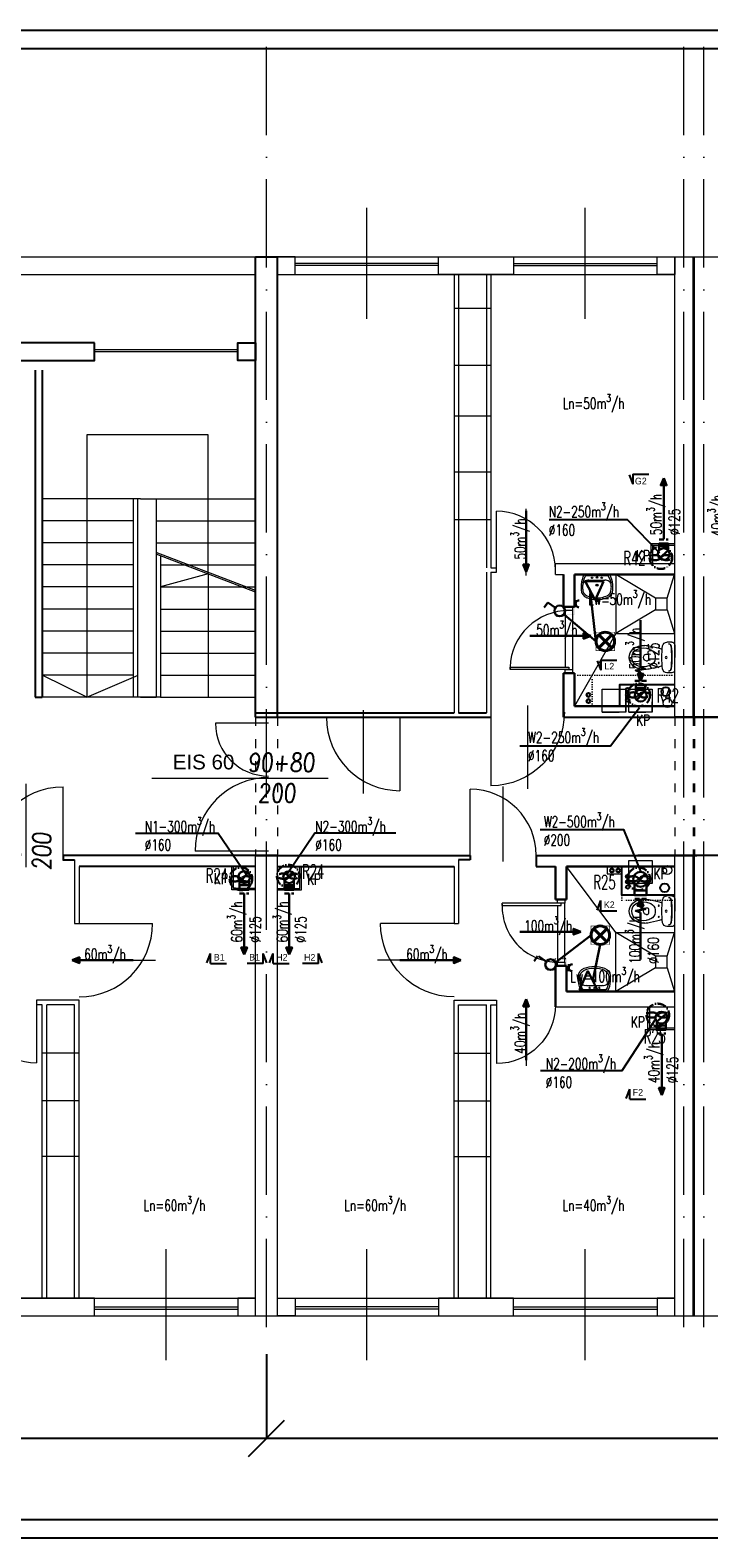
# Model space of a CAD drawing. Header units: millimetres. Extents: x -6513 to 30474, y -6915 to 65597.
# Tile 153 of 256: x -263 to 660, y 18756 to 20806. Entities that reach past the tile are written whole.
import ezdxf
from ezdxf.enums import TextEntityAlignment as Align

# ---------------------------------------------------------------- set-up
doc = ezdxf.new("R2010")
doc.units = ezdxf.units.MM
for name, pattern in [('ACAD_ISO03W100', [30, 12, -18]), ('ACAD_ISO10W100', [18, 12, -3, 0, -3]), ('DASHED', [19.05, 12.7, -6.35]), ('DOT', [6.35, 0, -6.35])]:
    doc.linetypes.add(name, pattern=pattern)
doc.layers.get('0').update_dxf_attribs({"color": 8})
for name, color, linetype in [('A200_General07', 8, 'Continuous'), ('A200_General08', 8, 'Continuous'), ('A270_text04', 8, 'Continuous'), ('DB_inst_pomocn', 8, 'Continuous'), ('DB_WM_nawiew-opis', 8, 'Continuous'), ('DB_WM_wywies-opis', 8, 'Continuous')]:
    doc.layers.add(name, color=color, linetype=linetype)
for name, color, linetype, lineweight in [('A_cienka', 8, 'Continuous', 5), ('A_linia przekroj', 8, 'Continuous', 25), ('A_opisy', 8, 'Continuous', 13), ('A_osie', 8, 'ACAD_ISO10W100', 5), ('A_przerywana', 8, 'ACAD_ISO03W100', 5), ('A_widok', 8, 'Continuous', 13), ('cieńkie', 8, 'Continuous', 9), ('DB-WM-nawiew-opis', 8, 'Continuous', 25), ('DB-WM-nawiew-opis-odnośnik', 8, 'Continuous', 30), ('DB-WM-wywiew-opis', 8, 'Continuous', 25), ('DB-WM-wywiew-opis-odnośnik', 8, 'Continuous', 30), ('DB_WM_nawiew', 8, 'Continuous', 30), ('DB_WM_wywiew', 8, 'Continuous', 30), ('DB_WM_ścianka nowa', 8, 'Continuous', 25), ('E_gniazda wtykowe', 1, 'Continuous', 30), ('E_oświetlenie', 1, 'Continuous', 30), ('E_technologia', 1, 'ACAD_ISO10W100', 30), ('noew ściany archwig', 8, 'Continuous', 9), ('R-TABELKA', 8, 'Continuous', 25), ('snitarne archwig nowe', 8, 'Continuous', 9), ('Stolarka ARCHWIG', 8, 'Continuous', 5), ('widokowe ARCHWIG', 8, 'Continuous', 5), ('wyburzenia', 8, 'DOT', 20), ('Ściany ARCHWIG', 8, 'Continuous', 30)]:
    doc.layers.add(name, color=color, linetype=linetype, lineweight=lineweight)
doc.styles.add('BRH', font='txt')
doc.styles.add('ROMANSS', font='romans.shx', dxfattribs={"width": 0.8, "oblique": 5})
doc.styles.add('SIMPLEXD', font='SIMPLEX.SHX', dxfattribs={"width": 0.6})
doc.styles.get("Standard").update_dxf_attribs({"font": 'txt.shx', "width": 0.9})
doc.styles.add('tabelka', font='ARIAL.TTF')

# ---------------------------------------------------------------- blocks, each defined once
blk = doc.blocks.new('drzwi schem')
at = {"color": 252, "ltscale": 10}
blk.add_line((0.5, -0.093), (0.5, 1.04), dxfattribs=at)
at = {"color": 252}
blk.add_line((0, 0), (0, 1), dxfattribs=at)
blk.add_arc((0, 0), 1, 0, 90, dxfattribs=at)
blk = doc.blocks.new('klop oli 2')
at = {"layer": 'snitarne archwig nowe', "color": 252}
for p, q in [((3.8, 20.9), (10.5, 20.9)), ((0, 17.2), (0, 0)), ((0, -17.2), (0, 0)), ((3.8, 0), (3.8, 1)), ((3.8, 0), (3.8, -1)), ((38.9, 4.5), (37, 4.5)), ((38.9, -4.5), (37, -4.5)), ((3.8, -20.9), (10.5, -20.9))]:
    blk.add_line(p, q, dxfattribs=at)
for centre, radius in [((11.5, 0), 1.27), ((11.5, 0), 1.27), ((21.6, 7.5), 0.706), ((21.6, -7.5), 0.706)]:
    blk.add_circle(centre, radius, dxfattribs=at)
for centre, radius, start, end in [((3.8, 17.2), 3.76, 90, 180), ((10.5, 14.9), 6.02, 6.7931, 90), ((144.9, 0), 141.2, 173.7281, 180), ((144.9, 0), 141.2, 180, 186.2719), ((144.9, 0), 140.5, 173.6694, 180), ((144.9, 0), 140.5, 180, 186.3306), ((8.4, 15), 3.76, 90, 173.7281), ((9, 15.1), 3.76, 100.2428, 173.7859), ((-114.7, 0), 132.1, 0, 6.7931), ((-114.7, 0), 132.1, 353.2069, 0), ((80, -215.2), 235.3, 101.5744, 105.544), ((43.3, 0), 16.9, 173.7581, 180), ((43.3, 0), 16.9, 180, 186.2419), ((37.3, 0.7), 10.9, 117.4027, 173.7581), ((43.1, -10.6), 23.5, 101.6195, 117.4027), ((44.8, -39.8), 56.5, 94.3794, 102.2907), ((63.6, 0), 28.2, 173.3508, 180), ((63.6, 0), 28.2, 180, 186.6492), ((37, 3.1), 1.41, 90, 173.3508), ((42.4, -7.4), 20.3, 60.8839, 101.6195), ((38.9, 1.7), 2.82, 36.8699, 90), ((41.4, -8), 24.5, 51.2869, 92.3028), ((36.6, 0), 5.65, 0, 36.8699), ((36.6, 0), 5.65, 323.1301, 0), ((46.6, 0), 11.8, 0, 60.8839), ((46.6, 0), 11.8, 299.1161, 0), ((46.6, 0), 15.1, 0, 47.5638), ((46.6, 0), 15.1, 312.4362, 0), ((3.8, -17.2), 3.76, 180, 270), ((8.4, -15), 3.76, 186.2719, 270), ((9, -15.1), 3.76, 186.2141, 259.7572), ((10.5, -14.9), 6.02, 270, 353.2069), ((80, 215.2), 235.3, 254.456, 258.4256), ((37.3, -0.7), 10.9, 186.2419, 242.5973), ((43.1, 10.6), 23.5, 242.5973, 258.3805), ((44.8, 39.8), 56.5, 257.7093, 265.6206), ((37, -3.1), 1.41, 186.6492, 270), ((42.4, 7.4), 20.3, 258.3805, 299.1161), ((38.9, -1.7), 2.82, 270, 323.1301), ((41.4, 8), 24.5, 267.6972, 308.7131)]:
    blk.add_arc(centre, radius, start, end, dxfattribs=at)
blk = doc.blocks.new('umywalka oli2')
at = {"layer": 'snitarne archwig nowe', "color": 252}
for p, q in [((20.9, 21.6), (13.7, 21.6)), ((0, 17.6), (0, 0)), ((0, 0), (0, -17.6)), ((2, 15.4), (2, 0)), ((2, 0), (2, -15.4)), ((7.9, 0), (7.9, 10.8)), ((7.9, -10.8), (7.9, 0)), ((13.7, -21.6), (20.9, -21.6))]:
    blk.add_line(p, q, dxfattribs=at)
for centre, radius in [((4.1, 0), 1.11), ((4.5, 6.6), 0.994), ((14.5, 0), 1.48), ((14.5, 0), 0.946), ((4.5, -6.6), 0.994)]:
    blk.add_circle(centre, radius, dxfattribs=at)
for centre, radius, start, end in [((15.6, -9.9), 31.5, 93.3155, 119.5931), ((20.2, 9.5), 12.2, 20.9395, 86.4287), ((14.2, -1.1), 20.5, 88.5847, 126.5008), ((15.3, 12), 7.48, 91.7023, 188.8292), ((17.3, -1.9), 21.5, 82.9063, 97.0937), ((20.4, 10.2), 9.2, 23.1986, 92.7468), ((-1.2, 0), 33.1, 360, 24.6987), ((-1.2, 0), 33.1, 335.3013, 0), ((-3.2, 0), 37.4, 360, 21.6896), ((-3.2, 0), 37.4, 338.3104, 0), ((15.6, 9.9), 31.5, 240.4069, 266.6845), ((14.2, 1.1), 20.5, 233.4992, 271.4153), ((15.3, -12), 7.48, 171.1708, 268.2977), ((17.3, 1.9), 21.5, 262.9063, 277.0937), ((20.4, -10.2), 9.2, 267.2532, 336.8014), ((20.2, -9.5), 12.2, 273.5713, 339.0605)]:
    blk.add_arc(centre, radius, start, end, dxfattribs=at)
blk = doc.blocks.new('A$C2355049C')
at = {"layer": 'DB-WM-nawiew-opis-odnośnik'}
h = blk.add_hatch(color=256, dxfattribs=at)
h.paths.add_polyline_path([(0, -9.8), (3.9, -9.8), (0, 0)])
h.paths.add_polyline_path([(0, 0), (-3.9, -9.8), (0, -9.8)])
at = {"layer": 'DB-WM-nawiew-opis-odnośnik', "flags": 128}
for points in [[(0, 0), (-3.9, -9.8), (0, -9.8)], [(0, -82.9), (0, 0)], [(0, 0), (3.9, -9.8), (0, -9.8)]]:
    blk.add_lwpolyline(points, dxfattribs=at)
blk = doc.blocks.new('A$C620C4C60')
at = {"layer": 'DB-WM-wywiew-opis-odnośnik'}
h = blk.add_hatch(color=256, dxfattribs=at)
h.paths.add_polyline_path([(0, 0), (9.8, 3.9), (9.8, 0)])
h.paths.add_polyline_path([(9.8, 0), (9.8, -3.9), (0, 0)])
at = {"layer": 'DB-WM-wywiew-opis-odnośnik', "flags": 128}
for points in [[(0, 0), (9.8, 3.9), (9.8, 0)], [(0, 0), (12.1, 0)], [(0, 0), (9.8, -3.9), (9.8, 0)], [(12.1, 0), (14.4, -6.5), (16.6, 6.4), (18.9, 0)], [(18.9, 0), (82.9, 0)]]:
    blk.add_lwpolyline(points, dxfattribs=at)
blk = doc.blocks.new('Sect Mk right')
at = {"layer": 'A200_General07', "color": 1}
for p, q in [((0, 6.01), (0, -0.21)), ((0, 6.01), (3.92, 6.01)), ((0.29, 7.48), (3.92, 6.01))]:
    blk.add_line(p, q, dxfattribs=at)
at = {"layer": 'A270_text04', "color": 0, "style": 'BRH'}
blk.add_attdef('-', text='', height=4.51, dxfattribs=at).set_placement((1.77, 1.49), align=Align.MIDDLE)
blk = doc.blocks.new('gw1')
at = {"layer": 'E_gniazda wtykowe'}
for p, q in [((99083.8, 55833.1), (99083.8, 55845.4)), ((99083.8, 55839.3), (99080.1, 55839.3))]:
    blk.add_line(p, q, dxfattribs=at)
blk.add_arc((99089.8, 55839), 6.04, 87.7958, 267.7958, dxfattribs=at)
blk = doc.blocks.new('raster')
at = {"layer": 'E_oświetlenie', "lineweight": 40}
for p, q in [((-21.2, 21.2), (21.2, -21.2)), ((21.2, 21.2), (-21.2, -21.2))]:
    blk.add_line(p, q, dxfattribs=at)
at = {"layer": 'E_oświetlenie', "const_width": 2}
blk.add_lwpolyline([(-30, -30), (30, -30), (30, 30), (-30, 30)], close=True, dxfattribs=at)
at = {"layer": 'E_oświetlenie', "lineweight": 40}
blk.add_circle((0, 0), 30, dxfattribs=at)

msp = doc.modelspace()

# ---------------------------------------------------------------- linework, layer by layer
at = {"layer": 'A_cienka', "ltscale": 10}
for p, q in [((195.054, 20413.178), (195.054, 20563.975)), ((492.054, 20413.178), (492.054, 20563.975)), ((-77.946, 18997.178), (-77.946, 19147.975)), ((195.054, 18997.178), (195.054, 19147.975)), ((492.054, 18997.178), (492.054, 19147.975))]:
    msp.add_line(p, q, dxfattribs=at)
at = {"layer": 'A_cienka'}
for p, q in [((-2776.446, 20497.577), (2360.554, 20497.577)), ((-2776.446, 20497.577), (4647.554, 20497.577)), ((292.554, 20488.577), (97.554, 20488.577)), ((292.554, 20485.577), (97.554, 20485.577)), ((394.554, 20488.577), (589.554, 20488.577)), ((394.554, 20485.577), (589.554, 20485.577)), ((-496.446, 20473.577), (43.554, 20473.577)), ((73.554, 20473.577), (613.554, 20473.577)), ((638.554, 20473.577), (640.554, 20473.577)), ((313.554, 20427.698), (363.554, 20427.698)), ((-175.446, 20371.577), (19.554, 20371.577)), ((-175.446, 20368.577), (19.554, 20368.577)), ((313.554, 20350.208), (363.554, 20350.208)), ((313.554, 20281.172), (363.554, 20281.172)), ((313.554, 20205.091), (363.554, 20205.091)), ((313.554, 20140.281), (363.554, 20140.281)), ((-196.446, 19414.872), (-246.446, 19414.872)), ((313.554, 19414.872), (363.554, 19414.872)), ((-196.446, 19350.063), (-246.446, 19350.063)), ((313.554, 19350.063), (363.554, 19350.063)), ((-196.446, 19273.982), (-246.446, 19273.982)), ((313.554, 19273.982), (363.554, 19273.982)), ((-496.446, 19081.577), (43.554, 19081.577)), ((-175.446, 19069.577), (19.554, 19069.577)), ((-175.446, 19066.577), (19.554, 19066.577)), ((73.554, 19081.577), (613.554, 19081.577)), ((292.554, 19069.577), (97.554, 19069.577)), ((292.554, 19066.577), (97.554, 19066.577)), ((394.554, 19069.577), (589.554, 19069.577)), ((394.554, 19066.577), (589.554, 19066.577)), ((638.554, 19081.577), (640.554, 19081.577)), ((-2776.446, 19057.577), (2360.554, 19057.577)), ((-2776.446, 19057.577), (7544.554, 19057.577))]:
    msp.add_line(p, q, dxfattribs=at)
at = {"layer": 'A_linia przekroj'}
for p, q in [((43.554, 19871.577), (43.554, 20497.577)), ((43.554, 20497.577), (73.554, 20497.577)), ((73.554, 19871.577), (73.554, 20497.577)), ((-255.868, 20343.31), (-255.868, 19898.577)), ((-246.446, 20343.31), (-246.446, 19898.577)), ((73.554, 19871.577), (73.554, 20198.194)), ((-255.868, 19898.577), (-246.446, 19898.577)), ((43.554, 19877.577), (313.554, 19877.577)), ((43.554, 19871.577), (363.554, 19871.577)), ((319.554, 19877.577), (357.554, 19877.577)), ((462.554, 19871.577), (821.994, 19871.577)), ((853.768, 19871.577), (613.554, 19871.577)), ((73.554, 19683.577), (-218.232, 19683.577)), ((-218.232, 19683.577), (-218.232, 19677.577)), ((43.554, 19683.577), (335.339, 19683.577)), ((335.339, 19683.577), (335.339, 19677.577)), ((425.339, 19683.577), (643.554, 19683.577)), ((425.339, 19683.577), (425.339, 19668.577)), ((853.768, 19683.577), (613.554, 19683.577)), ((-218.232, 19677.577), (-202.446, 19677.577)), ((43.554, 19668.577), (-196.446, 19668.577)), ((73.554, 19668.577), (313.554, 19668.577)), ((335.339, 19677.577), (319.554, 19677.577)), ((425.339, 19668.577), (451.554, 19668.577))]:
    msp.add_line(p, q, dxfattribs=at)
for points in [[(-175.446, 20380.577), (-277.446, 20380.577), (-277.446, 20356.577), (-175.446, 20356.577)], [(43.554, 20356.577), (19.554, 20356.577), (19.554, 20380.577), (43.554, 20380.577)]]:
    msp.add_lwpolyline(points, close=True, dxfattribs=at)
at = {"layer": 'A_osie', "ltscale": 10}
for p, q in [((58.554, 19042.134), (58.554, 20794.193)), ((626.035, 19042.134), (626.035, 20794.193)), ((653.115, 19042.134), (653.115, 20794.193))]:
    msp.add_line(p, q, dxfattribs=at)
at = {"layer": 'A_przerywana', "linetype": 'ByBlock'}
for p, q in [((581.054, 20107.577), (581.054, 20080.577)), ((581.054, 20107.577), (613.554, 20107.577)), ((583.554, 20105.577), (583.554, 20080.577)), ((583.554, 20105.577), (613.554, 20105.577)), ((11.205, 19636.684), (11.205, 19668.684)), ((13.705, 19638.684), (13.705, 19668.684)), ((103.705, 19638.684), (103.705, 19668.684)), ((106.205, 19636.684), (106.205, 19668.684)), ((43.705, 19636.684), (11.205, 19636.684)), ((43.705, 19638.684), (13.705, 19638.684)), ((73.705, 19638.684), (103.705, 19638.684)), ((73.705, 19636.684), (106.205, 19636.684)), ((577.054, 19446.577), (577.054, 19477.577)), ((579.554, 19448.577), (579.554, 19477.577)), ((613.554, 19446.577), (577.054, 19446.577)), ((613.554, 19448.577), (579.554, 19448.577))]:
    msp.add_line(p, q, dxfattribs=at)
at = {"layer": 'A_przerywana'}
for p, q in [((43.554, 19871.577), (43.554, 19683.577)), ((73.554, 19871.577), (73.554, 19683.577)), ((613.554, 19871.577), (613.554, 19683.577)), ((638.554, 19871.577), (638.554, 19683.577)), ((640.554, 19871.577), (640.554, 19683.577))]:
    msp.add_line(p, q, dxfattribs=at)
at = {"layer": 'A_przerywana', "color": 252}
for p, q in [((43.554, 19871.577), (43.554, 19683.577)), ((43.554, 19871.577), (43.554, 19683.577)), ((73.554, 19871.577), (73.554, 19683.577)), ((73.554, 19871.577), (73.554, 19683.577)), ((613.554, 19871.577), (613.554, 19683.577)), ((613.554, 19871.577), (613.554, 19683.577)), ((638.554, 19871.577), (638.554, 19683.577)), ((638.554, 19871.577), (638.554, 19683.577)), ((640.554, 19871.577), (640.554, 19683.577)), ((640.554, 19871.577), (640.554, 19683.577))]:
    msp.add_line(p, q, dxfattribs=at)
at = {"layer": 'A_widok', "ltscale": 5}
for p, q in [((613.554, 19871.577), (613.554, 20497.577)), ((613.554, 19871.577), (613.554, 20497.577)), ((613.554, 20497.577), (638.554, 20497.577)), ((638.554, 19871.577), (638.554, 20497.577)), ((640.554, 19871.577), (640.554, 20497.577)), ((640.554, 20497.577), (665.554, 20497.577)), ((313.554, 20473.577), (313.554, 19877.577)), ((319.554, 20473.577), (319.554, 20074.577)), ((357.554, 20473.577), (357.554, 20074.577)), ((363.554, 20473.577), (363.554, 20074.577)), ((-112.868, 20168.577), (-246.446, 20168.577)), ((-122.702, 20168.577), (-122.702, 19898.577)), ((-116.702, 20168.577), (-116.702, 19898.577)), ((-112.868, 20168.577), (43.554, 20168.577)), ((-91.612, 20168.577), (-91.612, 19898.577)), ((-197.145, 20138.577), (-246.446, 20138.577)), ((-122.702, 20138.577), (-197.145, 20138.577)), ((-91.612, 20138.577), (-11.17, 20138.577)), ((-11.17, 20138.577), (43.554, 20138.577)), ((-122.702, 20108.577), (-246.446, 20108.577)), ((-91.612, 20108.577), (43.554, 20108.577)), ((43.554, 20043.887), (-91.612, 20095.434)), ((43.554, 20041.746), (-91.612, 20093.294)), ((-85.612, 20091.006), (-85.612, 19898.577)), ((-122.702, 20078.577), (-246.446, 20078.577)), ((-85.612, 20078.577), (43.554, 20078.577)), ((319.554, 20074.577), (319.554, 19877.577)), ((363.554, 20074.577), (371.46, 20074.577)), ((371.46, 20068.577), (371.46, 20074.577)), ((451.46, 20080.577), (613.554, 20080.577)), ((451.46, 20065.577), (451.46, 20080.577)), ((357.554, 20068.577), (357.554, 19877.577)), ((363.554, 20068.577), (363.554, 19871.577)), ((363.554, 20068.577), (371.46, 20068.577)), ((451.46, 20065.577), (462.554, 20065.577)), ((-122.702, 20048.577), (-246.446, 20048.577)), ((-85.612, 20048.577), (43.554, 20048.577)), ((-122.702, 20018.577), (-246.446, 20018.577)), ((-85.612, 20018.577), (43.554, 20018.577)), ((-122.702, 19988.577), (-246.446, 19988.577)), ((-85.612, 19988.577), (43.554, 19988.577)), ((-122.702, 19958.577), (-246.446, 19958.577)), ((-85.612, 19958.577), (43.554, 19958.577)), ((-185.868, 19898.577), (-246.446, 19928.577)), ((-122.702, 19928.577), (-246.446, 19928.577)), ((-85.612, 19928.577), (43.554, 19928.577)), ((-122.702, 19898.577), (-246.446, 19898.577)), ((-85.612, 19898.577), (-122.702, 19898.577)), ((-112.868, 19898.577), (-116.702, 19898.577)), ((-112.868, 19898.577), (-91.612, 19898.577)), ((-85.612, 19898.577), (43.554, 19898.577)), ((61.115, 19863.481), (-10.885, 19863.481)), ((-97.658, 19788.755), (142.421, 19788.755)), ((61.306, 19689.405), (-38.694, 19689.405)), ((43.554, 19057.577), (43.554, 19683.577)), ((73.554, 19057.577), (73.554, 19683.577)), ((613.554, 19057.577), (613.554, 19683.577)), ((638.554, 19057.577), (638.554, 19683.577)), ((640.554, 19057.577), (640.554, 19683.577)), ((-202.446, 19677.577), (-202.446, 19591.161)), ((-196.446, 19668.577), (-196.446, 19591.161)), ((313.554, 19668.577), (313.554, 19591.161)), ((319.554, 19677.577), (319.554, 19591.161)), ((-202.446, 19591.161), (-196.446, 19591.161)), ((313.554, 19591.161), (319.554, 19591.161)), ((-196.446, 19486.577), (-254.353, 19486.577)), ((-254.353, 19486.577), (-254.353, 19480.577)), ((-246.446, 19480.577), (-254.353, 19480.577)), ((-246.446, 19081.577), (-246.446, 19480.577)), ((-240.446, 19081.577), (-240.446, 19480.577)), ((-202.446, 19480.577), (-240.446, 19480.577)), ((-202.446, 19081.577), (-202.446, 19480.577)), ((-196.446, 19081.577), (-196.446, 19486.577)), ((313.554, 19081.577), (313.554, 19486.577)), ((313.554, 19486.577), (371.46, 19486.577)), ((319.554, 19081.577), (319.554, 19480.577)), ((319.554, 19480.577), (357.554, 19480.577)), ((357.554, 19081.577), (357.554, 19480.577)), ((363.554, 19081.577), (363.554, 19480.577)), ((363.554, 19480.577), (371.46, 19480.577)), ((371.46, 19486.577), (371.46, 19480.577)), ((451.46, 19491.577), (451.46, 19477.577)), ((451.46, 19477.577), (613.554, 19477.577)), ((43.554, 19057.577), (73.554, 19057.577)), ((613.554, 19057.577), (638.554, 19057.577)), ((640.554, 19057.577), (665.554, 19057.577))]:
    msp.add_line(p, q, dxfattribs=at)
at = {"layer": 'A_widok'}
for p, q in [((-21.029, 20255.475), (-185.868, 20255.475)), ((-185.868, 20255.475), (-185.868, 20168.577)), ((-21.029, 20066.376), (-21.029, 20255.475)), ((-21.029, 20066.376), (-85.612, 20048.577)), ((-21.029, 20066.376), (-21.029, 19898.577))]:
    msp.add_line(p, q, dxfattribs=at)
at = {"layer": 'A_widok', "ltscale": 5}
for points in [[(73.554, 20473.577), (97.554, 20473.577), (97.554, 20497.577), (73.554, 20497.577)], [(292.554, 20497.577), (394.554, 20497.577), (394.554, 20473.577), (292.554, 20473.577)], [(613.554, 20473.577), (589.554, 20473.577), (589.554, 20497.577), (613.554, 20497.577)], [(-277.446, 19057.577), (-175.446, 19057.577), (-175.446, 19081.577), (-277.446, 19081.577)], [(43.554, 19081.577), (19.554, 19081.577), (19.554, 19057.577), (43.554, 19057.577)], [(73.554, 19081.577), (97.554, 19081.577), (97.554, 19057.577), (73.554, 19057.577)], [(292.554, 19057.577), (394.554, 19057.577), (394.554, 19081.577), (292.554, 19081.577)], [(613.554, 19081.577), (589.554, 19081.577), (589.554, 19057.577), (613.554, 19057.577)]]:
    msp.add_lwpolyline(points, close=True, dxfattribs=at)
msp.add_lwpolyline([(-185.868, 20168.577), (-185.868, 19898.577), (-115.868, 19928.577)], dxfattribs=at)
for centre, radius, start, end in [((61.115, 19863.481), 72, 180, 270), ((61.306, 19689.405), 100, 90, 180)]:
    msp.add_arc(centre, radius, start, end, dxfattribs=at)
at = {"layer": 'cieńkie'}
for p, q in [((515.115, 19909.577), (547.115, 19909.577)), ((515.115, 19878.577), (515.115, 19909.577)), ((517.615, 19909.577), (544.615, 19909.577)), ((547.115, 19878.577), (547.115, 19909.577)), ((547.115, 19909.577), (547.115, 19878.577)), ((551.115, 19909.577), (583.115, 19909.577)), ((551.115, 19878.577), (551.115, 19909.577)), ((553.615, 19909.577), (580.615, 19909.577)), ((583.115, 19909.577), (583.115, 19878.577)), ((547.115, 19878.577), (547.115, 19892.577)), ((583.115, 19878.577), (583.115, 19892.577)), ((515.115, 19878.577), (529.115, 19878.577)), ((547.115, 19878.577), (515.115, 19878.577)), ((524.115, 19878.577), (538.115, 19878.577)), ((551.115, 19878.577), (565.115, 19878.577)), ((583.115, 19878.577), (551.115, 19878.577)), ((560.115, 19878.577), (574.115, 19878.577)), ((551.115, 19676.577), (583.115, 19676.577)), ((551.115, 19645.577), (551.115, 19676.577)), ((553.615, 19676.577), (580.615, 19676.577)), ((583.115, 19676.577), (583.115, 19645.577)), ((551.115, 19645.577), (565.115, 19645.577)), ((583.115, 19645.577), (551.115, 19645.577)), ((583.115, 19645.577), (583.115, 19659.577)), ((560.115, 19635.577), (574.115, 19635.577))]:
    msp.add_line(p, q, dxfattribs=at)
for centre in [(603.741, 19890.833), (603.741, 19663.644)]:
    msp.add_circle(centre, 6, dxfattribs=at)
at = {"layer": 'DB-WM-nawiew-opis'}
for points in [[(442.79, 20140.345), (549.147, 20140.345), (592.78, 20094.83)], [(-119.871, 19713.863), (-7.087, 19713.863), (31.554, 19656.577)], [(234.584, 19713.863), (124.194, 19713.863), (85.554, 19656.577)], [(430.994, 19391.13), (542.289, 19391.13), (588.148, 19461.491)]]:
    msp.add_lwpolyline(points, dxfattribs=at)
at = {"layer": 'DB-WM-wywiew-opis'}
for points in [[(402.875, 19832.764), (526.274, 19832.764), (565.515, 19884.574)], [(430.844, 19718.829), (543.799, 19718.829), (567.615, 19660.949)]]:
    msp.add_lwpolyline(points, dxfattribs=at)
at = {"layer": 'DB_inst_pomocn'}
for centre, radius in [((549.811, 19909.025), 2.5), ((601.571, 19906.274), 6), ((549.811, 19901.969), 2.5), ((549.811, 19894.798), 2.5), ((549.811, 19654.873), 2.5), ((549.811, 19647.817), 2.5), ((549.811, 19640.646), 2.5), ((599.94, 19639.447), 6)]:
    msp.add_circle(centre, radius, dxfattribs=at)
at = {"layer": 'DB_WM_nawiew', "linetype": 'DASHED', "ltscale": 0.5}
for points in [[(592.345, 20113.323), (604.845, 20113.323)], [(21.85, 19631.684), (34.35, 19631.684)], [(83.061, 19631.684), (95.561, 19631.684)], [(589.104, 19441.577), (601.604, 19441.577)]]:
    msp.add_lwpolyline(points, dxfattribs=at)
at = {"layer": 'DB_WM_nawiew'}
for points in [[(604.866, 20102.171), (604.866, 20107.577), (592.366, 20107.577), (592.366, 20102.171)], [(604.866, 20098.286), (604.866, 20104.092), (592.366, 20104.092), (592.366, 20098.286)], [(592.978, 20087.616), (604.866, 20098.286)], [(21.85, 19649.049), (21.85, 19643.242), (34.35, 19643.242), (34.35, 19649.049)], [(21.85, 19643.242), (21.85, 19636.684), (34.35, 19636.684), (34.35, 19643.242)], [(23.106, 19647.792), (33.093, 19660.292)], [(82.77, 19649.436), (95.851, 19658.649)], [(83.061, 19649.049), (83.061, 19643.242), (95.561, 19643.242), (95.561, 19649.049)], [(83.061, 19643.242), (83.061, 19636.684), (95.561, 19636.684), (95.561, 19643.242)], [(589.104, 19457.942), (601.604, 19467.929)], [(589.104, 19457.942), (589.104, 19452.136), (601.604, 19452.136), (601.604, 19457.942)], [(589.104, 19452.136), (589.104, 19446.577), (601.604, 19446.577), (601.604, 19452.136)]]:
    msp.add_lwpolyline(points, dxfattribs=at)
at = {"layer": 'DB_WM_wywies-opis'}
for p, q in [((34.087, 18866.387), (83.02, 18915.878)), ((-2859.319, 18891.133), (2360.554, 18891.133))]:
    msp.add_line(p, q, dxfattribs=at)
msp.add_lwpolyline([(58.554, 19005.446), (58.554, 18891.133)], dxfattribs=at)
at = {"layer": 'DB_WM_wywiew', "linetype": 'DASHED', "ltscale": 0.5}
for points in [[(559.208, 19921.148), (575.208, 19921.148)], [(575.115, 19624.733), (559.115, 19624.733)]]:
    msp.add_lwpolyline(points, dxfattribs=at)
at = {"layer": 'DB_WM_wywiew'}
for points in [[(573.458, 19911.633), (573.458, 19915.633), (560.958, 19915.633), (560.958, 19911.633)], [(573.458, 19905.827), (573.458, 19911.633), (560.958, 19911.633), (560.958, 19905.827)], [(562.284, 19894.528), (572.132, 19907.138)], [(559.115, 19645.077), (559.115, 19635.705), (575.115, 19635.705), (575.115, 19645.077)], [(575.115, 19640.277), (575.115, 19629.733), (559.115, 19629.733), (559.115, 19640.277)], [(560.96, 19643.195), (573.269, 19658.958)]]:
    msp.add_lwpolyline(points, dxfattribs=at)
at = {"layer": 'DB_WM_wywiew', "color": 240}
for centre in [(598.616, 20093.292), (28.1, 19654.042), (89.311, 19654.042), (595.354, 19462.936)]:
    msp.add_circle(centre, 8, dxfattribs=at)
at = {"layer": 'DB_WM_wywiew', "color": 1}
for centre, radius in [((567.208, 19900.833), 8), ((567.115, 19651.077), 10)]:
    msp.add_circle(centre, radius, dxfattribs=at)
at = {"layer": 'DB_WM_ścianka nowa'}
for points in [[(613.554, 19915.633), (538.554, 19915.633), (538.554, 19886.577)], [(613.554, 19629.733), (541.554, 19629.733), (541.554, 19668.449)]]:
    msp.add_lwpolyline(points, dxfattribs=at)
at = {"layer": 'E_oświetlenie'}
for p, q in [((505.492, 20030.537), (491.951, 20056.59)), ((516.735, 20056.235), (491.951, 20056.59)), ((505.492, 20030.537), (516.735, 20056.235)), ((506.652, 19970.267), (498.721, 20043.564)), ((440.979, 20027.341), (436.278, 20020.565)), ((451.271, 20020.201), (440.979, 20027.341)), ((463.515, 20010.65), (506.652, 19974.528)), ((499.779, 19575.036), (451.595, 19537.775)), ((512.379, 19562.436), (502.051, 19513.463)), ((427.198, 19546.403), (422.497, 19539.627)), ((438.884, 19539.263), (428.592, 19546.403)), ((495.28, 19526.489), (484.037, 19500.792)), ((495.28, 19526.489), (508.821, 19500.436)), ((484.037, 19500.792), (508.821, 19500.436))]:
    msp.add_line(p, q, dxfattribs=at)
at = {"layer": 'E_oświetlenie', "const_width": 1.05}
for points in [[(491.951, 20056.59), (505.492, 20030.537), (516.735, 20056.235)], [(508.821, 19500.436), (495.28, 19526.489), (484.037, 19500.792)]]:
    msp.add_lwpolyline(points, close=True, dxfattribs=at)
at = {"layer": 'E_oświetlenie'}
for centre in [(457.23, 20016.067), (444.842, 19535.129)]:
    msp.add_circle(centre, 7.252, dxfattribs=at)
at = {"layer": 'E_technologia'}
for p, q in [((593.633, 20089.92), (596.037, 20087.141)), ((596.037, 20089.92), (593.633, 20087.141)), ((563.425, 19903.244), (565.83, 19900.465)), ((565.83, 19903.244), (563.425, 19900.465)), ((22.567, 19653.156), (24.972, 19650.377)), ((24.972, 19653.156), (22.567, 19650.377)), ((86.906, 19656.822), (89.311, 19654.042)), ((89.311, 19656.822), (86.906, 19654.042)), ((563.488, 19653.156), (565.892, 19650.377)), ((565.892, 19653.156), (563.488, 19650.377)), ((589.477, 19467.981), (591.881, 19465.202)), ((591.881, 19467.981), (589.477, 19465.202))]:
    msp.add_line(p, q, dxfattribs=at)
for centre in [(594.835, 20088.53), (564.627, 19901.854), (23.769, 19651.766), (88.109, 19655.432), (564.69, 19651.766), (590.679, 19466.591)]:
    msp.add_circle(centre, 15.427, dxfattribs=at)
for centre, start_param, end_param in [((587.208, 20088.53), 3.54986568, 9.01650493), ((602.462, 20088.53), 0.40827303, 5.87491228), ((557, 19901.854), 3.54986568, 9.01650493), ((572.254, 19901.854), 0.40827303, 5.87491228), ((16.143, 19651.766), 3.54986568, 9.01650493), ((31.396, 19651.766), 0.40827303, 5.87491228), ((80.482, 19655.432), 3.54986568, 9.01650493), ((95.736, 19655.432), 0.40827303, 5.87491228), ((557.063, 19651.766), 3.54986568, 9.01650493), ((572.317, 19651.766), 0.40827303, 5.87491228), ((583.052, 19466.591), 3.54986568, 9.01650493), ((598.306, 19466.591), 0.40827303, 5.87491228)]:
    msp.add_ellipse(centre, major_axis=(-7, 0), ratio=0.5, start_param=start_param, end_param=end_param, dxfattribs=at)
at = {"layer": 'R-TABELKA'}
for p, q in [((-3136.084, 20805.732), (8327.828, 20805.732)), ((-3011.084, 20780.732), (8302.828, 20780.732)), ((-3011.084, 18780.648), (8302.828, 18780.648)), ((-3136.084, 18755.648), (8327.828, 18755.648))]:
    msp.add_line(p, q, dxfattribs=at)
at = {"layer": 'snitarne archwig nowe'}
for p, q in [((533.397, 19985.421), (477.554, 19886.577)), ((533.397, 19578.733), (466.554, 19668.577))]:
    msp.add_line(p, q, dxfattribs=at)
for points in [[(533.397, 20065.577), (533.397, 19985.421), (613.554, 19985.421)], [(587.397, 20033.421), (533.397, 20065.421)], [(603.397, 20033.421), (613.397, 20065.421)], [(587.397, 20017.421), (533.397, 19985.421)], [(603.397, 20017.421), (613.397, 19985.421)], [(533.397, 19498.577), (533.397, 19578.733), (613.554, 19578.733)], [(587.397, 19546.733), (533.397, 19578.733)], [(603.397, 19546.733), (613.397, 19578.733)], [(587.397, 19530.733), (533.397, 19498.733)], [(603.397, 19530.733), (613.397, 19498.733)]]:
    msp.add_lwpolyline(points, dxfattribs=at)
for points in [[(603.397, 20033.421), (587.397, 20033.421), (587.397, 20017.421), (603.397, 20017.421)], [(603.397, 19546.733), (587.397, 19546.733), (587.397, 19530.733), (603.397, 19530.733)]]:
    msp.add_lwpolyline(points, close=True, dxfattribs=at)
at = {"layer": 'Stolarka ARCHWIG'}
for p, q in [((389.743, 19936.577), (389.743, 19939.577)), ((389.743, 19939.577), (469.743, 19939.577)), ((389.743, 19939.577), (389.743, 19936.577)), ((469.743, 19936.577), (389.743, 19936.577)), ((469.743, 19939.577), (469.743, 19936.577)), ((459.054, 19618.577), (379.054, 19618.577)), ((379.054, 19615.577), (379.054, 19618.577)), ((379.054, 19615.577), (459.054, 19615.577)), ((459.054, 19615.577), (459.054, 19618.577))]:
    msp.add_line(p, q, dxfattribs=at)
for points in [[(469.743, 20016.577), (464.743, 20016.577), (464.743, 20021.577), (474.743, 20021.577), (474.743, 20016.577), (467.243, 20016.577)], [(464.743, 20016.577), (464.743, 19939.577)], [(474.743, 20016.577), (474.743, 19936.577)], [(469.743, 19931.577), (464.743, 19931.577), (464.743, 19936.577), (474.743, 19936.577), (474.743, 19931.577), (467.243, 19931.577)], [(459.054, 19623.577), (464.054, 19623.577), (464.054, 19618.577), (454.054, 19618.577), (454.054, 19623.577), (461.554, 19623.577)], [(454.054, 19615.577), (454.054, 19538.468)], [(464.054, 19538.577), (464.054, 19618.577)], [(459.054, 19538.577), (464.054, 19538.577), (464.054, 19533.577), (454.054, 19533.577), (454.054, 19538.577), (461.554, 19538.577)], [(459.054, 19538.577), (464.054, 19538.577), (464.054, 19533.577), (454.054, 19533.577), (454.054, 19538.577), (461.554, 19538.577)]]:
    msp.add_lwpolyline(points, dxfattribs=at)
for centre, radius, start, end in [((469.642, 19936.623), 79.953, 89.92751, 177.883109), ((454.91, 19614.369), 75.905, 177.955304, 273.129127)]:
    msp.add_arc(centre, radius, start, end, dxfattribs=at)
at = {"layer": 'widokowe ARCHWIG'}
for p, q in [((541.554, 19668.577), (521.554, 19668.577)), ((521.554, 19668.577), (521.554, 19658.577)), ((541.554, 19658.577), (541.554, 19668.577)), ((521.554, 19658.577), (541.554, 19658.577))]:
    msp.add_line(p, q, dxfattribs=at)
at = {"layer": 'wyburzenia', "ltscale": 0.5}
for p, q in [((501.554, 19928.577), (477.554, 19928.577)), ((501.554, 19886.577), (501.554, 19928.577)), ((501.554, 19928.577), (613.554, 19928.577)), ((541.554, 19622.577), (541.554, 19668.577)), ((613.554, 19622.577), (541.554, 19622.577))]:
    msp.add_line(p, q, dxfattribs=at)
at = {"layer": 'wyburzenia', "ltscale": 0.2}
for points in [[(462.554, 20021.577), (477.554, 20021.577), (477.554, 20011.577), (462.554, 20011.577)], [(451.554, 19543.577), (466.554, 19543.577), (466.554, 19533.577), (451.554, 19533.577)]]:
    msp.add_lwpolyline(points, close=True, dxfattribs=at)
at = {"layer": 'Ściany ARCHWIG'}
for p, q in [((462.554, 20021.577), (462.554, 20065.577)), ((613.554, 20065.577), (477.554, 20065.577)), ((477.554, 20021.577), (477.554, 20065.577)), ((477.554, 20021.577), (462.554, 20021.577)), ((477.554, 19931.577), (462.554, 19931.577)), ((462.554, 19931.577), (462.554, 19871.577)), ((477.554, 19886.577), (477.554, 19931.577)), ((477.554, 19886.577), (613.554, 19886.577)), ((613.554, 19683.577), (563.554, 19683.577)), ((451.554, 19623.577), (451.554, 19668.577)), ((466.554, 19668.577), (466.554, 19623.577)), ((613.554, 19668.577), (466.554, 19668.577)), ((466.554, 19623.577), (451.554, 19623.577)), ((466.554, 19533.577), (451.554, 19533.577)), ((451.554, 19533.577), (451.554, 19477.577)), ((466.554, 19533.577), (451.554, 19533.577)), ((466.554, 19498.577), (466.554, 19533.577)), ((466.554, 19498.577), (613.554, 19498.577))]:
    msp.add_line(p, q, dxfattribs=at)
for centre in [(496.217, 19901.871), (496.217, 19893.354), (528.206, 19663.24), (536.723, 19663.24)]:
    msp.add_circle(centre, 2.5, dxfattribs=at)

# ---------------------------------------------------------------- block references
at = {"layer": 'A200_General08'}
ref = msp.add_blockref('Sect Mk right', (577.72, 20202.097), dxfattribs=dict(at, xscale=-3.5, yscale=3.5, zscale=3.5, rotation=90))
ref.add_attrib('-', 'G2', dxfattribs={"layer": 'A270_text04', "color": 7, "height": 9, "style": 'BRH'}).set_placement((567.549, 20192.642), align=Align.MIDDLE)
ref = msp.add_blockref('Sect Mk right', (534.364, 19949.191), dxfattribs=dict(at, xscale=-3.5, yscale=3.5, zscale=3.5, rotation=90))
ref.add_attrib('-', 'L2', dxfattribs={"layer": 'A270_text04', "color": 7, "height": 9, "style": 'BRH'}).set_placement((524.628, 19940.955), align=Align.MIDDLE)
ref = msp.add_blockref('Sect Mk right', (534.364, 19608.343), dxfattribs=dict(at, xscale=3.5, yscale=3.5, zscale=3.5, rotation=90.00000000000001))
ref.add_attrib('-', 'K2', dxfattribs={"layer": 'A270_text04', "color": 7, "height": 9, "style": 'BRH'}).set_placement((524.628, 19616.579), align=Align.MIDDLE)
ref = msp.add_blockref('Sect Mk right', (3.5, 19536.693), dxfattribs=dict(at, xscale=3.5, yscale=3.5, zscale=3.5, rotation=90))
ref.add_attrib('-', 'B1', dxfattribs={"layer": 'A270_text04', "color": 7, "height": 9, "style": 'BRH'}).set_placement((-5.806, 19545.109), align=Align.MIDDLE)
ref = msp.add_blockref('Sect Mk right', (32.935, 19536.693), dxfattribs=dict(at, xscale=-3.5, yscale=3.5, zscale=3.5, rotation=270))
ref.add_attrib('-', 'B1', dxfattribs={"layer": 'A270_text04', "color": 7, "height": 9, "style": 'BRH'}).set_placement((42.24, 19545.109), align=Align.MIDDLE)
ref = msp.add_blockref('Sect Mk right', (88.769, 19536.693), dxfattribs=dict(at, xscale=3.5, yscale=3.5, zscale=3.5, rotation=90.00000000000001))
ref.add_attrib('-', 'H2', dxfattribs={"layer": 'A270_text04', "color": 7, "height": 9, "style": 'BRH'}).set_placement((79.463, 19545.109), align=Align.MIDDLE)
ref = msp.add_blockref('Sect Mk right', (107.977, 19536.693), dxfattribs=dict(at, xscale=-3.5, yscale=3.5, zscale=3.5, rotation=270))
ref.add_attrib('-', 'H2', dxfattribs={"layer": 'A270_text04', "color": 7, "height": 9, "style": 'BRH'}).set_placement((117.282, 19545.109), align=Align.MIDDLE)
ref = msp.add_blockref('Sect Mk right', (573.762, 19351.973), dxfattribs=dict(at, xscale=3.5, yscale=3.5, zscale=3.5, rotation=90.00000000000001))
ref.add_attrib('-', 'F2', dxfattribs={"layer": 'A270_text04', "color": 7, "height": 9, "style": 'BRH'}).set_placement((563.591, 19361.428), align=Align.MIDDLE)
at = {"layer": 'A_cienka', "xscale": 80, "yscale": 80, "zscale": 80}
msp.add_blockref('drzwi schem', (371.46, 20071.577), dxfattribs=at)
at = {"layer": 'A_cienka'}
for p, xscale, yscale, zscale, rotation in [((-196.446, 19591.161), 100, 100, 100, 270), ((313.554, 19591.161), -100, 100, 100, 90), ((-254.353, 19481.577), 80, 80, 80, 180), ((371.46, 19480.577), -80, 80, 80, 180)]:
    msp.add_blockref('drzwi schem', p, dxfattribs=dict(at, xscale=xscale, yscale=yscale, zscale=zscale, rotation=rotation))
at = {"layer": 'A_widok', "ltscale": 5, "yscale": 100, "zscale": 100, "rotation": 180}
for p, xscale in [((363.554, 19878.288), -100), ((239.919, 19871.577), 100)]:
    msp.add_blockref('drzwi schem', p, dxfattribs=dict(at, xscale=xscale))
at = {"layer": 'A_widok', "ltscale": 5}
for p, xscale, yscale, zscale in [((-218.232, 19676.865), -100, 100, 100), ((335.339, 19683.577), 90, 90, 90)]:
    msp.add_blockref('drzwi schem', p, dxfattribs=dict(at, xscale=xscale, yscale=yscale, zscale=zscale))
at = {"layer": 'DB_WM_nawiew'}
msp.add_blockref('A$C2355049C', (598.595, 20196.603), dxfattribs=at)
for p, rotation in [((411.46, 20069.311), 180), ((28.1, 19548.748), 180), ((89.311, 19548.748), 180), ((-205.725, 19541.161), 90), ((595.998, 19357.641), 180)]:
    msp.add_blockref('A$C2355049C', p, dxfattribs=dict(at, rotation=rotation))
at = {"layer": 'DB_WM_nawiew', "xscale": -1, "rotation": 270}
for p in [(499.57, 19981.984), (485.882, 19579.858), (322.832, 19541.161)]:
    msp.add_blockref('A$C2355049C', p, dxfattribs=at)
at = {"layer": 'DB_WM_nawiew', "xscale": -1}
msp.add_blockref('A$C2355049C', (411.46, 19488), dxfattribs=at)
at = {"layer": 'DB_WM_wywiew', "xscale": -1}
for p, rotation in [((567.208, 19920.633), 270), ((567.115, 19624.733), 90)]:
    msp.add_blockref('A$C620C4C60', p, dxfattribs=dict(at, rotation=rotation))
at = {"layer": 'E_oświetlenie', "xscale": 0.7875000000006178, "yscale": 0.7874999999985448, "zscale": 0.7874999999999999, "rotation": 358.7624398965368}
for p in [(-78481.192, -22251.972), (-78490.493, -22746.831)]:
    msp.add_blockref('gw1', p, dxfattribs=at)
at = {"layer": 'E_oświetlenie', "lineweight": 40, "xscale": 0.4199999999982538, "yscale": 0.4200000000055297, "zscale": 0.4199999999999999, "rotation": 180}
for p in [(519.252, 19974.528), (512.379, 19575.036)]:
    msp.add_blockref('raster', p, dxfattribs=at)
at = {"layer": 'noew ściany archwig', "rotation": 270}
msp.add_blockref('umywalka oli2', (507.854, 20065.614), dxfattribs=at)
at = {"layer": 'noew ściany archwig', "xscale": -1, "rotation": 270}
msp.add_blockref('umywalka oli2', (504.408, 19498.594), dxfattribs=at)
at = {"layer": 'snitarne archwig nowe', "xscale": -1}
for p in [(613.554, 19952.746), (613.554, 19607.733)]:
    msp.add_blockref('klop oli 2', p, dxfattribs=at)

# ---------------------------------------------------------------- texts
at = {"layer": 'A_cienka', "insert": (33.135, 19822.577), "char_height": 25, "width": 141.48479, "attachment_point": 1, "style": 'ROMANSS'}
msp.add_mtext('90+80\\P 200', dxfattribs=at)
at = {"layer": 'A_cienka', "insert": (-301.299, 19663.159), "char_height": 25, "width": 87.84218, "attachment_point": 1, "rotation": 90, "style": 'ROMANSS'}
msp.add_mtext(' 90\\P200', dxfattribs=at)
at = {"layer": 'A_opisy', "insert": (-69.039, 19820.567), "char_height": 20, "width": 160.79131, "attachment_point": 1, "style": 'tabelka'}
msp.add_mtext('EIS 60', dxfattribs=at)
at = {"layer": 'DB-WM-nawiew-opis', "char_height": 15, "width": 37.14159, "attachment_point": 1}
for s, insert in [('\\A1;{\\Fsimplex|c238;\\W0.7;N2-250m\\H0.7x;\\S3^ ;\\H1.4286x;/h\\P%%C160}', (442.317, 20163.533)), ('\\A1;{\\Fsimplex|c238;\\W0.7;50m\\H0.7x;\\S3^ ;\\H1.4286x;/h}', (425.315, 20002.515)), ('\\A1;{\\Fsimplex|c238;\\W0.7;N1-300m\\H0.7x;\\S3^ ;\\H1.4286x;/h\\P%%C160}', (-107.038, 19735.472)), ('\\A1;{\\Fsimplex|c238;\\W0.7;N2-300m\\H0.7x;\\S3^ ;\\H1.4286x;/h\\P%%C160}', (124.786, 19735.472)), ('\\A1;{\\Fsimplex|c238;\\W0.7;100m\\H0.7x;\\S3^ ;\\H1.4286x;/h}', (408.872, 19600.39)), ('\\A1;{\\Fsimplex|c238;\\W0.7;60m\\H0.7x;\\S3^ ;\\H1.4286x;/h}', (-189.23, 19561.693)), ('\\A1;{\\Fsimplex|c238;\\W0.7;60m\\H0.7x;\\S3^ ;\\H1.4286x;/h}', (248.576, 19561.693)), ('\\A1;{\\Fsimplex|c238;\\W0.7;N2-200m\\H0.7x;\\S3^ ;\\H1.4286x;/h\\P%%C160}', (438.292, 19412.822))]:
    msp.add_mtext(s, dxfattribs=dict(at, insert=insert))
at = {"layer": 'DB-WM-nawiew-opis', "char_height": 15, "width": 37.14159, "attachment_point": 1, "rotation": 90}
for s, insert in [('\\A1;{\\Fsimplex|c238;\\W0.7;50m\\H0.7x;\\S3^ ;\\H1.4286x;/h\\P%%C125}', (575.606, 20119.191)), ('\\A1;{\\Fsimplex|c238;\\W0.7;40m\\H0.7x;\\S3^ ;\\H1.4286x;/h\\P%%C125}', (658.475, 20117.724)), ('\\A1;{\\Fsimplex|c238;\\W0.7;50m\\H0.7x;\\S3^ ;\\H1.4286x;/h}', (390.929, 20085.807)), ('\\A1;{\\Fsimplex|c238;\\W0.7;60m\\H0.7x;\\S3^ ;\\H1.4286x;/h\\P%%C125}', (5.518, 19565.092)), ('\\A1;{\\Fsimplex|c238;\\W0.7;60m\\H0.7x;\\S3^ ;\\H1.4286x;/h\\P%%C125}', (67.374, 19565.092)), ('\\A1;{\\Fsimplex|c238;\\W0.7;40m\\H0.7x;\\S3^ ;\\H1.4286x;/h}', (-314.885, 19414.586)), ('\\A1;{\\Fsimplex|c238;\\W0.7;40m\\H0.7x;\\S3^ ;\\H1.4286x;/h}', (390.929, 19413.744)), ('\\A1;{\\Fsimplex|c238;\\W0.7;40m\\H0.7x;\\S3^ ;\\H1.4286x;/h\\P%%C125}', (572.693, 19373.985))]:
    msp.add_mtext(s, dxfattribs=dict(at, insert=insert))
at = {"layer": 'DB-WM-wywiew-opis', "color": 1, "char_height": 15, "width": 37.14159, "attachment_point": 1}
for s, insert in [('{\\Fsimplex|c238;\\W0.7;KP}', (560.851, 20098.734)), ('\\A1;{\\Fsimplex|c238;\\W0.7;KP}', (561.297, 19874.929)), ('\\A1;{\\Fsimplex|c238;\\W0.7;KP}', (584.96, 19666.461)), ('{\\Fsimplex|c238;\\W0.7;KP}', (-12.899, 19659.664)), ('{\\Fsimplex|c238;\\W0.7;KP}', (113.639, 19658.468)), ('{\\Fsimplex|c238;\\W0.7;KP}', (554.094, 19464.734))]:
    msp.add_mtext(s, dxfattribs=dict(at, insert=insert))
at = {"layer": 'DB-WM-wywiew-opis', "char_height": 15, "width": 37.14159, "attachment_point": 1}
for s, insert in [('\\A1;{\\Fsimplex|c238;\\W0.7;Lw=50m\\H0.7x;\\S3^ ;\\H1.4286x;/h}', (495.904, 20044.342)), ('\\A1;{\\Fsimplex|c238;\\W0.7;W2-250m\\H0.7x;\\S3^ ;\\H1.4286x;/h\\P%%C160}', (414.118, 19856.655)), ('\\A1;{\\Fsimplex|c238;\\W0.7;W2-500m\\H0.7x;\\S3^ ;\\H1.4286x;/h\\P%%C200}', (435.507, 19741.997)), ('\\A1;{\\Fsimplex|c238;\\W0.7;Lw=100m\\H0.7x;\\S3^ ;\\H1.4286x;/h}', (471.575, 19531.553))]:
    msp.add_mtext(s, dxfattribs=dict(at, insert=insert))
at = {"layer": 'DB-WM-wywiew-opis', "char_height": 15, "width": 37.14159, "attachment_point": 1, "rotation": 90}
for s, insert in [('\\A1;{\\Fsimplex|c238;\\W0.7;50m\\H0.7x;\\S3^ ;\\H1.4286x;/h\\P%%C125}', (547.23, 19937.048)), ('\\A1;{\\Fsimplex|c238;\\W0.7;100m\\H0.7x;\\S3^ ;\\H1.4286x;/h\\P%%C160}', (546.898, 19536.284))]:
    msp.add_mtext(s, dxfattribs=dict(at, insert=insert))
at = {"layer": 'DB_WM_nawiew-opis', "char_height": 15, "width": 37.14159, "attachment_point": 1}
for s, insert in [('\\A1;{\\Fsimplex|c238;\\W0.7;Ln=50m\\H0.7x;\\S3^ ;\\H1.4286x;/h}', (461.307, 20310.76)), ('\\A1;{\\Fsimplex|c238;\\W0.7;Ln=60m\\H0.7x;\\S3^ ;\\H1.4286x;/h}', (-108.693, 19220.328)), ('\\A1;{\\Fsimplex|c238;\\W0.7;Ln=60m\\H0.7x;\\S3^ ;\\H1.4286x;/h}', (164.129, 19220.328)), ('\\A1;{\\Fsimplex|c238;\\W0.7;Ln=40m\\H0.7x;\\S3^ ;\\H1.4286x;/h}', (461.129, 19220.328))]:
    msp.add_mtext(s, dxfattribs=dict(at, insert=insert))
at = {"layer": 'E_technologia', "style": 'SIMPLEXD', "width": 0.6}
for s, p in [('R42', (543.773, 20078.302)), ('R42', (589.095, 19891.391)), ('R24', (-24.182, 19646.466)), ('R24', (106.837, 19651.936)), ('R25', (503.045, 19637.538)), ('R25', (571.312, 19427.816))]:
    msp.add_text(s, height=19.2, dxfattribs=at).set_placement(p)

doc.saveas('drawing.dxf')
